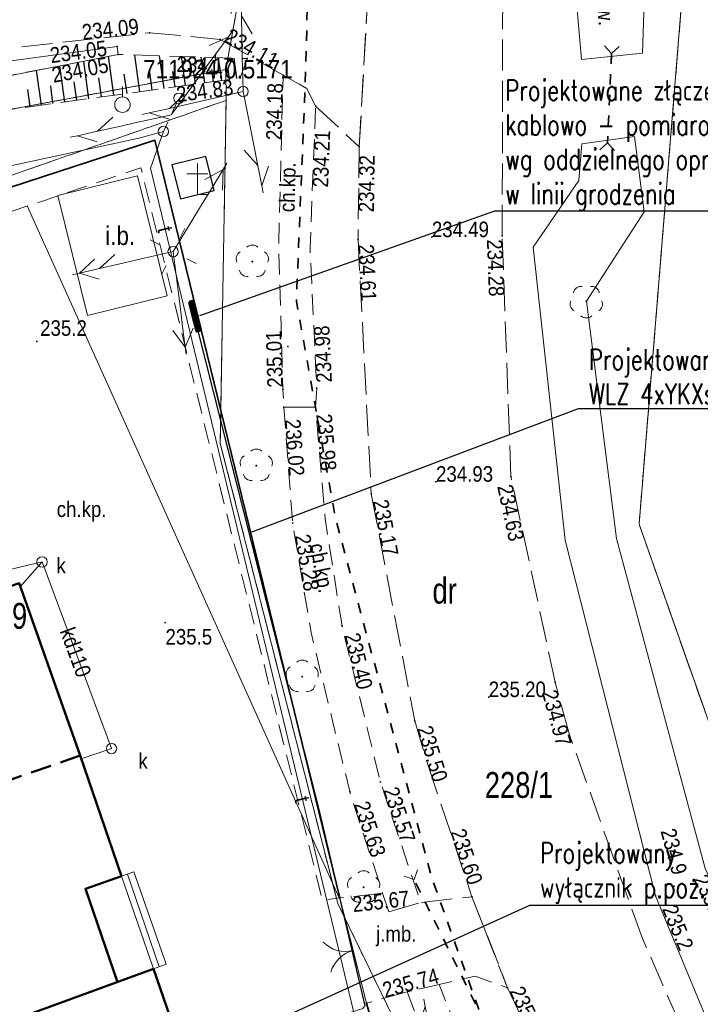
# Model space of a CAD drawing. Header units: metres. Extents: x 7529094 to 7529306, y 5515664 to 5515813.
# Tile 6 of 8: x 7529202 to 7529235, y 5515712 to 5515759. Entities that reach past the tile are written whole.
import ezdxf
from ezdxf import colors
from ezdxf.entities.mleader import LeaderData, LeaderLine
from ezdxf.enums import TextEntityAlignment as Align
from ezdxf.math import Vec2, Vec3

# ---------------------------------------------------------------- set-up
doc = ezdxf.new("R2010")
doc.units = ezdxf.units.M
doc.header["$MEASUREMENT"] = 0
for name, pattern in [('1.0_0.5', [1.5, 1, -0.5]), ('1.5_0.5', [2, 1.5, -0.5]), ('218-500', [1, 0.5, -0.5]), ('219-500', [0]), ('ib05_500', [1, 0.5, -0.5]), ('ktok02-500', [0]), ('mz1.0_0.5', [1.5, 1, -0.5]), ('mz1.25_0.5', [1.75, 1.25, -0.5]), ('sm05_500', [1, 0.5, -0.5])]:
    doc.linetypes.add(name, pattern=pattern)
doc.layers.get('0').update_dxf_attribs({"color": 250, "linetype": 'CONTINUOUS', "lineweight": 5})
for name, color, linetype in [('000 Inne (niezydentyfikowane)', 7, 'CONTINUOUS'), ('131-Punkt osnowy pomiarowej', 7, 'CONTINUOUS'), ('131-Punkt osnowy pomiarowej-Atr103', 7, 'CONTINUOUS'), ('210-Oznaczenie użytku', 7, 'CONTINUOUS'), ('211-Nr działki', 7, 'CONTINUOUS'), ('217-Granica konturu klasyfikcyjnego', 7, 'CONTINUOUS'), ('218-Granica użytku', 7, 'CONTINUOUS'), ('219-Linia granicy', 7, 'CONTINUOUS'), ('312-Budynek (powierzchnia)', 7, 'CONTINUOUS'), ('312-Numer ewidencyjny budynku', 7, 'CONTINUOUS'), ('352-schody (powierzchnia)', 7, 'CONTINUOUS'), ('brama (linia)', 7, 'CONTINUOUS'), ('brama (linia) - symbol', 7, 'CONTINUOUS'), ('chodnik (powierzchnia)', 7, 'CONTINUOUS'), ('chodnik (powierzchnia)-Atr17', 7, 'CONTINUOUS'), ('drzewo liściaste (punkt)', 7, 'CONTINUOUS'), ('E_Elektryka', 1, 'CONTINUOUS'), ('E_Gniazda', 1, 'CONTINUOUS'), ('figura  kapliczka lub krzyż przydrożny (powierzchnia)', 7, 'CONTINUOUS'), ('figura  kapliczka lub krzyż przydrożny (powierzchnia) - symbol', 7, 'CONTINUOUS'), ('inna budowla (powierzchnia)', 7, 'CONTINUOUS'), ('inna budowla (powierzchnia)-Atr17', 7, 'CONTINUOUS'), ('jezdnia (powierzchnia)', 7, 'CONTINUOUS'), ('jezdnia (powierzchnia)-Atr17', 7, 'CONTINUOUS'), ('latarnia na słupie lub maszcie (punkt)', 7, 'CONTINUOUS'), ('ogrodzenie trwałe (linia)', 7, 'CONTINUOUS'), ('przepust (linia)', 7, 'CONTINUOUS'), ('przepust (linia) - symbol', 7, 'CONTINUOUS'), ('przewód elektroenergetyczny niskiego napięcia (linia) - symbol', 7, 'CONTINUOUS'), ('przewód kanalizacyjny (linia)', 7, 'CONTINUOUS'), ('przewód kanalizacyjny (linia)-Atr1', 7, 'CONTINUOUS'), ('przewód telekomunikacyjny (linia)', 7, 'CONTINUOUS'), ('przewód telekomunikacyjny (linia) - symbol', 7, 'CONTINUOUS'), ('przewód telekomunikacyjny (linia)-Atr1', 7, 'CONTINUOUS'), ('punkt wysokościowy naturalny', 7, 'CONTINUOUS'), ('punkt wysokościowy naturalny-Atr2', 7, 'CONTINUOUS'), ('punkt wysokościowy sztuczny', 7, 'CONTINUOUS'), ('punkt wysokościowy sztuczny-Atr2', 7, 'CONTINUOUS'), ('rów przydrożny (powierzchnia)', 7, 'CONTINUOUS'), ('rów przydrożny (powierzchnia)-Atr17', 7, 'CONTINUOUS'), ('skarpa nieumocniona (powierzchnia)', 7, 'CONTINUOUS'), ('słup (punkt)', 7, 'CONTINUOUS'), ('słup łączony (linia)', 7, 'CONTINUOUS'), ('słup łączony (linia) - symbol', 7, 'CONTINUOUS'), ('właz okrągły - siec kanalizacyjna (punkt)', 7, 'CONTINUOUS'), ('właz okrągły - siec kanalizacyjna (punkt)-Atr17', 7, 'CONTINUOUS')]:
    doc.layers.add(name, color=color, linetype=linetype)
doc.styles.get("Standard").update_dxf_attribs({"font": 'Working1250', "width": 0.75})
doc.linetypes.add('902-500', pattern='A,3.75,0,[1,ksztalty.shx,S=0.5,R=0,X=0,Y=0],3.75', length=7.5)

# ---------------------------------------------------------------- blocks, each defined once
blk = doc.blocks.new('IB05')
at = {"color": 0, "linetype": 'Continuous', "lineweight": 13}
for q in [(0.354, 0.354), (0.354, -0.354)]:
    blk.add_line((0, 0), q, dxfattribs=at)
blk = doc.blocks.new('OP021')
at = {"linetype": 'Continuous', "lineweight": 13}
h = blk.add_hatch(color=0, dxfattribs=at)
edge = h.paths.add_edge_path()
edge.add_arc((0, 0), 0.05, 0, 360)
at = {"color": 0, "linetype": 'Continuous', "lineweight": 13}
for centre, start, end in [((0, 0.4), 49.272, 130.728), ((-0.38, 0.124), 121.308, 202.548), ((0.38, 0.124), 337.452, 58.692), ((-0.235, -0.324), 193.221, 274.871), ((0.235, -0.324), 265.129, 346.779)]:
    blk.add_arc(centre, 0.4, start, end, dxfattribs=at)
blk = doc.blocks.new('US22')
at = {"color": 0, "linetype": 'Continuous', "lineweight": 13}
blk.add_circle((0, 0), 0.25, dxfattribs=at)
blk = doc.blocks.new('SM011')
at = {"color": 0, "linetype": 'Continuous', "lineweight": 13}
for p, q in [((-0.53, 0.531), (-0.883, 0.884)), ((0.531, 0.531), (0.884, 0.884)), ((-0.53, -0.53), (-0.883, -0.883)), ((0.531, -0.53), (0.884, -0.883))]:
    blk.add_line(p, q, dxfattribs=at)
blk = doc.blocks.new('OK02')
at = {"color": 0, "linetype": 'Continuous', "lineweight": 0}
for centre, start, end in [((-1.5, 0), 0, 60), ((1.5, 0), 120, 180)]:
    blk.add_arc(centre, 1.5, start, end, dxfattribs=at)
blk = doc.blocks.new('OO01')
at = {"color": 0, "linetype": 'Continuous', "lineweight": 13}
for p, q in [((0, 1), (0, 1.5)), ((0, 1), (-0.5, 1)), ((0, 0), (0, 1)), ((0, 1), (0.5, 1)), ((0, 0), (0.5, 0))]:
    blk.add_line(p, q, dxfattribs=at)
blk = doc.blocks.new('PT01')
at = {"color": 0, "linetype": 'Continuous', "lineweight": 13}
for p, q in [((4.65, 0), (3.784, 0.5)), ((0.65, 0), (0, 0)), ((0.65, 0), (1.65, 0)), ((1.65, 0), (2.65, 0)), ((2.65, 0), (3.65, 0)), ((3.65, 0), (2.784, -0.5)), ((3.65, 0), (4.65, 0)), ((4.65, 0), (5, 0))]:
    blk.add_line(p, q, dxfattribs=at)
blk = doc.blocks.new('PE04')
at = {"color": 0, "linetype": 'Continuous', "lineweight": 13}
for p, q in [((4.65, 0), (3.784, 0.5)), ((0.65, 0), (0, 0)), ((0.65, 0), (1.65, 0)), ((1.65, 0), (2.65, 0)), ((2.65, 0), (3.65, 0)), ((3.65, 0), (4.65, 0)), ((4.65, 0), (3.784, -0.5)), ((4.65, 0), (5, 0))]:
    blk.add_line(p, q, dxfattribs=at)
blk = doc.blocks.new('SM05')
at = {"color": 0, "linetype": 'Continuous', "lineweight": 13}
blk.add_circle((0, 0), 0.25, dxfattribs=at)
blk = doc.blocks.new('SM04')
at = {"color": 0, "linetype": 'Continuous', "lineweight": 13}
blk.add_circle((0, 0), 0.25, dxfattribs=at)
blk = doc.blocks.new('PW01')
at = {"linetype": 'Continuous', "lineweight": 13}
h = blk.add_hatch(color=0, dxfattribs=at)
edge = h.paths.add_edge_path()
edge.add_arc((0, 0), 0.045, 0, 360)
blk = doc.blocks.new('PW02')
at = {"linetype": 'Continuous', "lineweight": 13}
h = blk.add_hatch(color=0, dxfattribs=at)
edge = h.paths.add_edge_path()
edge.add_arc((0, 0), 0.045, 0, 360)
blk = doc.blocks.new('131')
at = {"color": 0, "linetype": 'Continuous', "lineweight": 13}
blk.add_line((0, 0.375), (0, 0.875), dxfattribs=at)
blk.add_circle((0, 0), 0.375, dxfattribs=at)

msp = doc.modelspace()

# ---------------------------------------------------------------- hatches: boundary and pattern name
at = {"layer": 'E_Elektryka', "lineweight": 50}
h = msp.add_hatch(dxfattribs=at)
h.set_pattern_fill('ANSI31', color=1, scale=0.00131, angle=104.2333)
h.set_pattern_definition([(149.2333239, (7528985.13082695, 5515583.32670574), (-8.377849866e-05, -0.00014072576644), [])])
h.paths.add_polyline_path([(7529210.669, 5515745.598), (7529211.035, 5515744.155), (7529211.267, 5515744.213), (7529210.901, 5515745.657)])

# ---------------------------------------------------------------- linework, layer by layer
at = {"linetype": 'Continuous'}
msp.add_line((7529202.853, 5515750.239), (7529218.005, 5515716.636), dxfattribs=at)
at = {"layer": '000 Inne (niezydentyfikowane)', "color": 7, "linetype": 'Continuous', "lineweight": 25, "flags": 128}
for points in [[(7529207.05, 5515755.58), (7529206.79, 5515757.46)], [(7529208.3, 5515755.75), (7529208.06, 5515757.52)], [(7529209.47, 5515755.91), (7529209.25, 5515757.49)], [(7529210.51, 5515756.05), (7529210.32, 5515757.45)], [(7529204.67, 5515755.25), (7529204.43, 5515757)], [(7529205.84, 5515755.41), (7529205.59, 5515757.23)], [(7529211.44, 5515756.18), (7529211.27, 5515757.42)], [(7529212.26, 5515756.29), (7529212.11, 5515757.39)], [(7529212.99, 5515756.39), (7529212.86, 5515757.37)], [(7529203.54, 5515755.1), (7529203.31, 5515756.78)], [(7529207.68, 5515755.66), (7529207.55, 5515756.6)], [(7529208.9, 5515755.83), (7529208.79, 5515756.67)], [(7529210.01, 5515755.98), (7529209.9, 5515756.72)], [(7529210.99, 5515756.12), (7529210.9, 5515756.78)], [(7529211.86, 5515756.23), (7529211.78, 5515756.82)], [(7529212.64, 5515756.34), (7529212.57, 5515756.86)], [(7529204.1, 5515755.18), (7529203.99, 5515756.03)], [(7529205.25, 5515755.33), (7529205.13, 5515756.22)], [(7529206.44, 5515755.5), (7529206.31, 5515756.42)], [(7529203, 5515755.03), (7529202.88, 5515755.85)]]:
    msp.add_lwpolyline(points, dxfattribs=at)
at = {"layer": '217-Granica konturu klasyfikcyjnego', "color": 7, "linetype": '1.5_0.5', "lineweight": 18, "flags": 128}
for points in [[(7529234.82, 5515764.01), (7529232.44, 5515734.85)], [(7529212.46, 5515756.83), (7529188, 5515752.29)], [(7529212.47, 5515755.33), (7529212.46, 5515756.83)], [(7529157.68, 5515736.22), (7529212.47, 5515755.33)], [(7529232.44, 5515734.85), (7529239.15, 5515715.8)]]:
    msp.add_lwpolyline(points, dxfattribs=at)
at = {"layer": '218-Granica użytku', "color": 7, "linetype": '218-500', "lineweight": 18, "flags": 128}
for points in [[(7529212.46, 5515756.83), (7529214.18, 5515766.41)], [(7529214.18, 5515766.41), (7529212.46, 5515756.83)], [(7529234.82, 5515764.01), (7529232.44, 5515734.85)], [(7529232.44, 5515734.85), (7529234.82, 5515764.01)], [(7529188, 5515752.29), (7529212.46, 5515756.83)], [(7529212.46, 5515756.83), (7529188, 5515752.29)], [(7529212.47, 5515755.33), (7529212.46, 5515756.83)], [(7529212.46, 5515756.83), (7529212.47, 5515755.33)], [(7529212.47, 5515755.33), (7529157.68, 5515736.22)], [(7529157.68, 5515736.22), (7529212.47, 5515755.33)], [(7529212.19, 5515738.74), (7529212.47, 5515755.33)], [(7529212.47, 5515755.33), (7529212.19, 5515738.74)], [(7529217.87, 5515716.51), (7529212.19, 5515738.74)], [(7529212.19, 5515738.74), (7529217.87, 5515716.51)], [(7529221.29, 5515709.48), (7529217.87, 5515716.51)], [(7529217.87, 5515716.51), (7529221.29, 5515709.48)]]:
    msp.add_lwpolyline(points, dxfattribs=at)
at = {"layer": '218-Granica użytku', "color": 7, "linetype": '218-500', "lineweight": 18}
for points in [[(7529232.44, 5515734.85), (7529239.023, 5515716.162)], [(7529239.023, 5515716.162), (7529232.44, 5515734.85)]]:
    msp.add_lwpolyline(points, dxfattribs=at)
at = {"layer": '219-Linia granicy', "color": 7, "linetype": '219-500', "lineweight": 18, "flags": 128}
for points in [[(7529212.46, 5515756.83), (7529214.18, 5515766.41)], [(7529234.82, 5515764.01), (7529232.44, 5515734.85)], [(7529188, 5515752.29), (7529212.46, 5515756.83)], [(7529212.47, 5515755.33), (7529212.46, 5515756.83)], [(7529212.47, 5515755.33), (7529212.19, 5515738.74)], [(7529212.19, 5515738.74), (7529217.87, 5515716.51)], [(7529232.44, 5515734.85), (7529239.15, 5515715.8)], [(7529217.87, 5515716.51), (7529221.29, 5515709.48)]]:
    msp.add_lwpolyline(points, dxfattribs=at)
at = {"layer": '312-Budynek (powierzchnia)', "color": 6, "linetype": 'Continuous', "lineweight": 50, "flags": 128}
for points in [[(7529205.41, 5515723.66), (7529202.46, 5515732), (7529188.33, 5515727.1), (7529190.79, 5515720.33)], [(7529207.42, 5515717.83), (7529205.41, 5515723.66)], [(7529207.42, 5515717.83), (7529205.67, 5515717.23), (7529207.22, 5515712.72)], [(7529195.16, 5515708.32), (7529196.74, 5515703.95), (7529210.57, 5515708.69), (7529208.96, 5515713.36)], [(7529196.73, 5515708.89), (7529208.96, 5515713.36)]]:
    msp.add_lwpolyline(points, dxfattribs=at)
at = {"layer": '312-Budynek (powierzchnia)', "color": 6, "linetype": '1.0_0.5', "lineweight": 50, "flags": 128}
msp.add_lwpolyline([(7529205.41, 5515723.66), (7529192.93, 5515719.34)], dxfattribs=at)
at = {"layer": '312-Budynek (powierzchnia)', "color": 6, "linetype": 'Continuous', "lineweight": 50, "flags": 128}
msp.add_lwpolyline([(7529207.42, 5515717.83), (7529207.42, 5515717.83)], close=True, dxfattribs=at)
at = {"layer": '312-Budynek (powierzchnia)', "color": 6, "linetype": 'Continuous', "lineweight": 13, "flags": 128}
msp.add_lwpolyline([(7529207.7, 5515717.93), (7529209.24, 5515713.46)], dxfattribs=at)
at = {"layer": '352-schody (powierzchnia)', "color": 7, "linetype": 'Continuous', "lineweight": 18, "flags": 128}
msp.add_lwpolyline([(7529207.42, 5515717.83), (7529208.01, 5515718.05), (7529209.57, 5515713.58), (7529208.96, 5515713.36)], close=True, dxfattribs=at)
at = {"layer": '352-schody (powierzchnia)', "color": 6, "linetype": 'Continuous', "lineweight": 18, "flags": 128}
msp.add_lwpolyline([(7529207.42, 5515717.83), (7529208.01, 5515718.05), (7529209.57, 5515713.58), (7529208.96, 5515713.36)], close=True, dxfattribs=at)
at = {"layer": 'brama (linia)', "color": 7, "linetype": 'ktok02-500', "lineweight": 18, "flags": 128}
msp.add_lwpolyline([(7529219.26, 5515711.7), (7529217.97, 5515716.78)], dxfattribs=at)
at = {"layer": 'chodnik (powierzchnia)', "color": 7, "linetype": 'mz1.0_0.5', "lineweight": 18, "flags": 128}
for points in [[(7529215.26, 5515740.5), (7529216.8, 5515740.51), (7529216.85, 5515741.42), (7529216.53, 5515748.19), (7529216.8, 5515755.05), (7529216.38, 5515755.9), (7529215.23, 5515756.55), (7529215.01, 5515748.27), (7529215.22, 5515741.36)], [(7529179.58, 5515736.87), (7529183.24, 5515726.22), (7529185.7, 5515727.07), (7529194.37, 5515703.27), (7529195.95, 5515702.34), (7529212.09, 5515707.87), (7529211.76, 5515708.78), (7529215.25, 5515710.28), (7529219.09, 5515711.44), (7529219.26, 5515711.7), (7529217.97, 5515716.78), (7529217.13, 5515716.68), (7529208.35, 5515752.07), (7529182.62, 5515743.4), (7529184.26, 5515738.49)], [(7529215.26, 5515740.5), (7529215.69, 5515734.9), (7529216.58, 5515729.61), (7529218.45, 5515721.92), (7529220.04, 5515717.01), (7529220.34, 5515716.11), (7529221.88, 5515716.56), (7529219.93, 5515722.39), (7529218.08, 5515729.92), (7529217.26, 5515735.12), (7529216.8, 5515740.51)]]:
    msp.add_lwpolyline(points, close=True, dxfattribs=at)
at = {"layer": 'chodnik (powierzchnia)', "color": 7, "linetype": 'mz1.0_0.5', "lineweight": 18}
msp.add_lwpolyline([(7529233.488, 5515689.893), (7529231.96, 5515692.96), (7529228.74, 5515699.46), (7529223.64, 5515710.42), (7529222.77, 5515712.6), (7529221.22, 5515712.24), (7529222.21, 5515709.73), (7529227.28, 5515698.86), (7529230.5, 5515692.3), (7529231.702, 5515689.893)], dxfattribs=at)
at = {"layer": 'E_Elektryka', "linetype": 'Continuous'}
for p, q in [((7529211.103, 5515744.191), (7529216.99, 5515720.922)), ((7529216.99, 5515720.922), (7529219.175, 5515711.57))]:
    msp.add_line(p, q, dxfattribs=at)
at = {"layer": 'figura  kapliczka lub krzyż przydrożny (powierzchnia)', "color": 7, "linetype": 'Continuous', "lineweight": 25, "flags": 128}
msp.add_lwpolyline([(7529210.26, 5515750.57), (7529211.9, 5515750.98), (7529211.49, 5515752.62), (7529209.85, 5515752.21)], close=True, dxfattribs=at)
at = {"layer": 'inna budowla (powierzchnia)', "color": 6, "linetype": 'Continuous', "lineweight": 18, "flags": 128}
msp.add_lwpolyline([(7529204.34, 5515750.73), (7529205.77, 5515744.93), (7529209.62, 5515745.88), (7529208.19, 5515751.68)], close=True, dxfattribs=at)
at = {"layer": 'jezdnia (powierzchnia)', "color": 7, "linetype": '1.5_0.5', "lineweight": 18}
for points in [[(7529219.008, 5515786.493), (7529219.18, 5515783.08), (7529219.23, 5515770.45), (7529219.13, 5515769.08), (7529219.33, 5515760.52), (7529218.91, 5515753.09), (7529218.85, 5515748.61), (7529219.49, 5515736.32), (7529221.59, 5515725.34), (7529222.22, 5515723.23), (7529224.36, 5515716.84), (7529226.08, 5515712.44), (7529231.69, 5515700.62), (7529234.98, 5515694.26), (7529237.153, 5515689.893)], [(7529239.023, 5515700.355), (7529237.61, 5515703.38), (7529232.6, 5515714.83), (7529229.07, 5515724.67), (7529228.38, 5515727.21), (7529226.24, 5515737.15), (7529225.82, 5515748.78), (7529225.86, 5515767.95), (7529226.25, 5515786.42), (7529226.305, 5515786.493)], [(7529094.152, 5515736.745), (7529099.83, 5515737.1), (7529115.39, 5515738.02), (7529129.04, 5515739.27), (7529140.84, 5515741.53), (7529150.03, 5515744.19), (7529156.42, 5515746.31), (7529166.16, 5515749.42), (7529177.57, 5515752.92), (7529182.37, 5515754.18), (7529188.33, 5515755.55), (7529198.61, 5515757.49), (7529208.77, 5515758.6), (7529212.18, 5515758.28), (7529215.23, 5515756.55), (7529216.38, 5515755.9), (7529216.8, 5515755.05), (7529218.91, 5515753.09), (7529219.33, 5515760.52)]]:
    msp.add_lwpolyline(points, dxfattribs=at)
at = {"layer": 'jezdnia (powierzchnia)', "color": 7, "linetype": '1.5_0.5', "lineweight": 18, "flags": 128}
msp.add_lwpolyline([(7529217.97, 5515716.78), (7529219.26, 5515711.7), (7529221.22, 5515712.24), (7529222.77, 5515712.6), (7529224.51, 5515713), (7529226.08, 5515712.44), (7529224.36, 5515716.84), (7529221.88, 5515716.56), (7529220.34, 5515716.11), (7529220.04, 5515717.01)], close=True, dxfattribs=at)
at = {"layer": 'ogrodzenie trwałe (linia)', "color": 7, "linetype": '902-500', "lineweight": 35, "flags": 128}
for points in [[(7529183.87, 5515745.25), (7529185.66, 5515745.78), (7529209.02, 5515753.41), (7529217.97, 5515716.78)], [(7529219.26, 5515711.7), (7529220.21, 5515708.27), (7529195.11, 5515701.94), (7529186.25, 5515699.92), (7529178.62, 5515698.27), (7529147.77, 5515691.31), (7529146.56, 5515717.34)]]:
    msp.add_lwpolyline(points, dxfattribs=at)
at = {"layer": 'przepust (linia)', "color": 7, "linetype": 'ib05_500', "lineweight": 35, "flags": 128}
for points in [[(7529216.61, 5515767.7), (7529216.3, 5515756.23), (7529215.87, 5515745.63), (7529217.76, 5515735.13), (7529222.45, 5515717.65), (7529224.94, 5515710.71)], [(7529231.11, 5515757.59), (7529230.91, 5515753.28)], [(7529224.97, 5515710.77), (7529221.56, 5515717.67)]]:
    msp.add_lwpolyline(points, dxfattribs=at)
at = {"layer": 'przewód kanalizacyjny (linia)', "color": 7, "linetype": 'Continuous', "lineweight": 18, "flags": 128}
for points in [[(7529205.47, 5515723.5), (7529206.93, 5515724), (7529203.57, 5515733.02), (7529187.24, 5515729.15), (7529144.71, 5515716.69), (7529139.92, 5515715.26)], [(7529203.57, 5515733.02), (7529202.52, 5515731.82)]]:
    msp.add_lwpolyline(points, dxfattribs=at)
at = {"layer": 'przewód telekomunikacyjny (linia)', "color": 7, "linetype": 'Continuous', "lineweight": 18, "flags": 128}
for points in [[(7529157.51, 5515739.51), (7529181.12, 5515747.68), (7529208.19, 5515753.48), (7529209.44, 5515753.83)], [(7529209.44, 5515753.83), (7529208.82, 5515752.05), (7529218.72, 5515710.9)]]:
    msp.add_lwpolyline(points, dxfattribs=at)
at = {"layer": 'rów przydrożny (powierzchnia)', "color": 7, "linetype": 'Continuous', "lineweight": 18, "flags": 128}
for points in [[(7529229.66, 5515757.31), (7529232.6, 5515757.61), (7529232.77, 5515762.53), (7529230.81, 5515765.4), (7529228.49, 5515768.36), (7529227.44, 5515764.1), (7529229.28, 5515761.59)], [(7529188.12, 5515754.66), (7529188.15, 5515753.1), (7529199.08, 5515755.96), (7529207.25, 5515757.55), (7529207.2, 5515757.93), (7529198.97, 5515756.83)]]:
    msp.add_lwpolyline(points, close=True, dxfattribs=at)
at = {"layer": 'rów przydrożny (powierzchnia)', "color": 7, "linetype": 'Continuous', "lineweight": 18}
msp.add_lwpolyline([(7529239.023, 5515710.845), (7529238.55, 5515712.13), (7529235.64, 5515718.2), (7529231.34, 5515734.15), (7529229.89, 5515745.62), (7529232.69, 5515749.94), (7529232.21, 5515753.58), (7529229.67, 5515753.23), (7529229.52, 5515751.46), (7529227.31, 5515748.24), (7529228.87, 5515734.08), (7529233.24, 5515716.88), (7529239.023, 5515702.948)], dxfattribs=at)
at = {"layer": 'skarpa nieumocniona (powierzchnia)', "color": 7, "linetype": 'mz1.25_0.5', "lineweight": 18, "flags": 128}
msp.add_lwpolyline([(7529199.28, 5515754.52), (7529213.15, 5515756.41), (7529213.49, 5515757.35), (7529207.25, 5515757.55), (7529199.08, 5515755.96), (7529188.15, 5515753.1), (7529186.45, 5515751.68), (7529183.87, 5515745.25), (7529185.66, 5515745.78), (7529188.24, 5515750.79)], close=True, dxfattribs=at)
msp.add_lwpolyline([(7529199.28, 5515754.52), (7529213.15, 5515756.41), (7529213.49, 5515757.35), (7529207.25, 5515757.55), (7529199.08, 5515755.96), (7529188.15, 5515753.1), (7529186.45, 5515751.68), (7529183.87, 5515745.25), (7529185.66, 5515745.78), (7529188.24, 5515750.79)], close=True, dxfattribs=at)
at = {"layer": 'słup łączony (linia)', "color": 7, "linetype": 'sm05_500', "lineweight": 18, "flags": 128}
msp.add_lwpolyline([(7529209.44, 5515753.83), (7529210.19, 5515755.43)], dxfattribs=at)

# ---------------------------------------------------------------- block references
at = {"layer": '131-Punkt osnowy pomiarowej', "color": 7, "linetype": 'Continuous', "lineweight": 18}
msp.add_blockref('131', (7529207.46, 5515755.12), dxfattribs=at)
at = {"layer": 'brama (linia) - symbol', "color": 7, "linetype": 'Continuous', "lineweight": 18, "rotation": 104.248}
msp.add_blockref('OK02', (7529218.615, 5515714.24), dxfattribs=at)
at = {"layer": 'drzewo liściaste (punkt)', "color": 7, "linetype": 'Continuous', "lineweight": 13}
for p in [(7529213.74, 5515747.54), (7529213.93, 5515737.68), (7529216.15, 5515727.48), (7529219.12, 5515717.3)]:
    msp.add_blockref('OP021', p, dxfattribs=at)
at = {"layer": 'drzewo liściaste (punkt)', "color": 7, "linetype": 'Continuous', "lineweight": 13, "rotation": 180}
msp.add_blockref('OP021', (7529229.89, 5515745.62), dxfattribs=at)
at = {"layer": 'figura  kapliczka lub krzyż przydrożny (powierzchnia) - symbol', "color": 7, "linetype": 'Continuous', "lineweight": 25}
msp.add_blockref('OO01', (7529211.08, 5515750.78), dxfattribs=at)
at = {"layer": 'latarnia na słupie lub maszcie (punkt)', "color": 6, "linetype": 'Continuous', "lineweight": 18, "rotation": 288.038}
msp.add_blockref('SM011', (7529209.91, 5515748.02), dxfattribs=at)
at = {"layer": 'przepust (linia) - symbol', "color": 7, "linetype": 'Continuous', "lineweight": 35}
for p, rotation in [((7529231.11, 5515757.59), 87.34300000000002), ((7529230.91, 5515753.28), 267.343), ((7529221.56, 5515717.67), 116.299)]:
    msp.add_blockref('IB05', p, dxfattribs=dict(at, rotation=rotation))
at = {"layer": 'przewód elektroenergetyczny niskiego napięcia (linia) - symbol', "color": 1, "linetype": 'Continuous', "lineweight": 18}
for rotation in [58.71899999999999, 192.991, 277.22]:
    msp.add_blockref('PE04', (7529209.91, 5515748.02), dxfattribs=dict(at, rotation=rotation))
at = {"layer": 'przewód telekomunikacyjny (linia) - symbol', "color": 30, "linetype": 'Continuous', "lineweight": 18}
for p, rotation in [((7529213.29, 5515755.76), 91.27000000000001), ((7529209.82, 5515754.63), 53.817), ((7529213.29, 5515755.76), 192.909), ((7529213.29, 5515755.76), 281.2690000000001), ((7529209.82, 5515754.63), 192.513), ((7529209.91, 5515748.02), 192.991), ((7529223.01, 5515706.98), 101.269)]:
    msp.add_blockref('PT01', p, dxfattribs=dict(at, rotation=rotation))
at = {"layer": 'punkt wysokościowy naturalny', "color": 7, "linetype": 'Continuous', "lineweight": 13, "rotation": 180}
for p in [(7529203.32, 5515743.68), (7529215.46, 5515743.43), (7529209.52, 5515730.09)]:
    msp.add_blockref('PW01', p, dxfattribs=at)
at = {"layer": 'punkt wysokościowy naturalny', "color": 7, "linetype": 'Continuous', "lineweight": 13}
for p in [(7529234.13, 5515717.35), (7529233.24, 5515716.88)]:
    msp.add_blockref('PW01', p, dxfattribs=at)
at = {"layer": 'punkt wysokościowy sztuczny', "color": 7, "linetype": 'Continuous', "lineweight": 13}
for p in [(7529208.77, 5515758.6), (7529207.2, 5515757.93), (7529212.18, 5515758.28), (7529207.25, 5515757.55), (7529213.49, 5515757.35), (7529215.23, 5515756.55), (7529213.15, 5515756.41), (7529216.8, 5515755.05), (7529218.91, 5515753.09), (7529218.85, 5515748.61), (7529222.42, 5515748.72), (7529225.82, 5515748.78), (7529215.22, 5515741.36), (7529216.85, 5515741.42), (7529215.26, 5515740.5), (7529216.8, 5515740.51), (7529226.24, 5515737.15), (7529222.62, 5515736.9), (7529219.49, 5515736.32), (7529215.69, 5515734.9), (7529218.08, 5515729.92), (7529228.38, 5515727.21), (7529225.17, 5515726.49), (7529221.59, 5515725.34), (7529219.93, 5515722.39), (7529218.45, 5515721.92), (7529217.97, 5515716.78), (7529224.36, 5515716.84), (7529226.08, 5515712.44), (7529219.26, 5515711.7)]:
    msp.add_blockref('PW02', p, dxfattribs=at)
at = {"layer": 'słup (punkt)', "color": 7, "linetype": 'Continuous', "lineweight": 18, "rotation": 180}
msp.add_blockref('SM04', (7529213.29, 5515755.76), dxfattribs=at)
at = {"layer": 'słup (punkt)', "color": 6, "linetype": 'Continuous', "lineweight": 18}
msp.add_blockref('SM04', (7529209.91, 5515748.02), dxfattribs=at)
at = {"layer": 'słup łączony (linia) - symbol', "color": 7, "linetype": 'Continuous', "lineweight": 18}
for p in [(7529210.19, 5515755.43), (7529209.44, 5515753.83)]:
    msp.add_blockref('SM05', p, dxfattribs=at)
at = {"layer": 'właz okrągły - siec kanalizacyjna (punkt)', "color": 7, "linetype": 'Continuous', "lineweight": 18}
for p in [(7529203.57, 5515733.02), (7529206.93, 5515724)]:
    msp.add_blockref('US22', p, dxfattribs=at)

# ---------------------------------------------------------------- texts
at = {"layer": '131-Punkt osnowy pomiarowej-Atr103', "color": 7, "width": 0.9}
msp.add_text('711924.0.5171', height=0.9, dxfattribs=at).set_placement((7529208.46, 5515756.12), align=Align.BOTTOM_LEFT)
at = {"layer": '210-Oznaczenie użytku', "color": 7, "linetype": 'Continuous', "lineweight": 18, "width": 0.79}
msp.add_text('dr', height=1.25, dxfattribs=at).set_placement((7529222.45, 5515731.01))
at = {"layer": '211-Nr działki', "color": 7, "linetype": 'Continuous', "lineweight": 18, "width": 0.79}
msp.add_text('228/1', height=1.25, dxfattribs=at).set_placement((7529224.98, 5515721.62))
at = {"layer": '312-Numer ewidencyjny budynku', "color": 6, "linetype": 'Continuous', "lineweight": 13, "width": 0.79}
msp.add_text('199', height=1.25, dxfattribs=at).set_placement((7529200.65, 5515729.79))
at = {"layer": 'chodnik (powierzchnia)-Atr17', "color": 7, "width": 0.9}
for rotation, p in [(88.478, (7529215.78, 5515749.92)), (281.269, (7529216.49, 5515733.84))]:
    msp.add_text('ch.kp.', height=0.75, rotation=rotation, dxfattribs=at).set_placement(p)
msp.add_text('ch.kp.', height=0.75, dxfattribs=at).set_placement((7529204.28, 5515735.57), align=Align.MIDDLE_LEFT)
at = {"layer": 'inna budowla (powierzchnia)-Atr17', "color": 7, "width": 0.9}
msp.add_text('i.b.', height=0.9, dxfattribs=at).set_placement((7529206.63, 5515748.34))
at = {"layer": 'jezdnia (powierzchnia)-Atr17', "color": 7, "width": 0.9}
msp.add_text('j.mb.', height=0.75, dxfattribs=at).set_placement((7529219.72, 5515714.67))
at = {"layer": 'przewód kanalizacyjny (linia)-Atr1', "color": 7, "width": 0.9}
msp.add_text('kd110', height=0.75, rotation=-69.569, dxfattribs=at).set_placement((7529204.77, 5515729.81), align=Align.MIDDLE_LEFT)
at = {"layer": 'przewód telekomunikacyjny (linia)-Atr1', "color": 7, "width": 0.9}
for p in [(7529209.5, 5515749.22), (7529216.13, 5515721.67)]:
    msp.add_text('t', height=0.75, rotation=-76.473, dxfattribs=at).set_placement(p, align=Align.MIDDLE_LEFT)
at = {"layer": 'punkt wysokościowy naturalny-Atr2', "color": 7, "width": 0.9}
for s, p in [('235.2', (7529203.48, 5515743.95)), ('235.5', (7529209.54, 5515729.03))]:
    msp.add_text(s, height=0.75, dxfattribs=at).set_placement(p)
for s, rotation, p in [('234.9', 285.088, (7529233.47, 5515720.02)), ('235.2', 292.541, (7529233.54, 5515716.25))]:
    msp.add_text(s, height=0.75, rotation=rotation, dxfattribs=at).set_placement(p)
msp.add_text('235.5', height=0.75, rotation=295.613, dxfattribs=at).set_placement((7529235.73, 5515718.01), align=Align.TOP_LEFT)
at = {"layer": 'punkt wysokościowy sztuczny-Atr2', "color": 7, "width": 0.9}
for s, rotation, p in [('234.09', 6.235, (7529205.54, 5515758.25)), ('234.11', 330.437, (7529212.33, 5515758.2)), ('234.18', 88.478, (7529215.15, 5515753.4)), ('234.61', 272.981, (7529218.86, 5515748.36)), ('235.01', 91.74, (7529215.22, 5515741.46)), ('236.02', 274.391, (7529215.31, 5515739.9)), ('235.98', 274.878, (7529216.83, 5515740.15)), ('235.17', 280.827, (7529219.56, 5515735.96)), ('235.28', 279.55, (7529215.79, 5515734.29)), ('235.40', 283.803, (7529218.19, 5515729.48)), ('235.50', 286.624, (7529221.7, 5515724.97)), ('235.57', 288.493, (7529220.06, 5515721.99)), ('235.63', 287.943, (7529218.65, 5515721.31)), ('235.60', 288.515, (7529223.31, 5515719.97)), ('235.74', 15.403, (7529220.16, 5515711.95)), ('235.62', 295.39, (7529226.15, 5515712.28))]:
    msp.add_text(s, height=0.75, rotation=rotation, dxfattribs=at).set_placement(p)
msp.add_text('234.05', height=0.75, rotation=7.612, dxfattribs=at).set_placement((7529203.96, 5515757.5), align=Align.MIDDLE_LEFT)
for s, rotation, p in [('234.17', 358.164, (7529210.09, 5515757.46)), ('234.05', 11.013, (7529203.98, 5515756.91)), ('234.83', 7.76, (7529210.02, 5515755.98)), ('234.21', 87.746, (7529216.65, 5515751.14)), ('234.32', 89.232, (7529218.87, 5515749.93)), ('234.28', 272.068, (7529225.83, 5515748.63)), ('234.98', 92.706, (7529216.84, 5515741.67)), ('234.63', 282.15, (7529226.31, 5515736.83)), ('234.97', 285.198, (7529228.46, 5515726.91)), ('235.67', 6.34, (7529218.54, 5515716.84))]:
    msp.add_text(s, height=0.75, rotation=rotation, dxfattribs=at).set_placement(p, align=Align.TOP_LEFT)
for s, p in [('234.49', (7529222.42, 5515748.72)), ('234.93', (7529222.62, 5515736.9)), ('235.20', (7529225.17, 5515726.49))]:
    msp.add_text(s, height=0.75, dxfattribs=at).set_placement(p)
at = {"layer": 'rów przydrożny (powierzchnia)-Atr17', "color": 7, "width": 0.9}
msp.add_text('w.', height=0.75, rotation=275.074, dxfattribs=at).set_placement((7529230.41, 5515759.81))
at = {"layer": 'właz okrągły - siec kanalizacyjna (punkt)-Atr17', "color": 7, "width": 0.9}
msp.add_text('k', height=0.75, dxfattribs=at).set_placement((7529204.27, 5515732.85), align=Align.MIDDLE_LEFT)
msp.add_text('k', height=0.75, dxfattribs=at).set_placement((7529208.23, 5515723.03))

# ---------------------------------------------------------------- leaders
at = {"layer": 'E_Gniazda', "color": 30, "linetype": 'ByBlock', "lineweight": -3, "ltscale": 20}
ml = msp.add_multileader_mtext('Standard', dxfattribs=at)
ml.set_content('{\\Fsimplex|c0;Projektowane złącze\\Pkablowo - pomiarowe\\Pwg oddzielnego opracowania\\Pw linii grodzenia}', color=30)
ml.set_leader_properties()
ml.build(insert=Vec2(0, 0))
ml.multileader.update_dxf_attribs({"text_left_attachment_type": 5, "text_right_attachment_type": 5, "dogleg_length": 0.4, "arrow_head_size": 0.2})
ctx = ml.context
ctx.base_point, ctx.char_height, ctx.arrow_head_size, ctx.landing_gap_size, ctx.plane_origin = Vec3(7529225.869, 5515749.989), 1, 0.2, 0.1, Vec3(7529290.219, 5515735.885)
ctx.left_attachment, ctx.right_attachment = 5, 5
notes = []
notes.append((ctx, [(0, (1, 1, 0), (7529225.469, 5515749.989), (1, 0), 0.4, [(6, [(7529211.101, 5515744.893)], 0, [])])]))
ctx.mtext.insert, ctx.mtext.flow_direction = Vec3(7529225.969, 5515756.322), 5
ml = msp.add_multileader_mtext('Standard', dxfattribs=at)
ml.set_content('{\\Fsimplex|c0;Projektowany\\PWLZ 4xYKXs 1x150mm2}', color=30)
ml.set_leader_properties()
ml.build(insert=Vec2(0, 0))
ml.multileader.update_dxf_attribs({"text_left_attachment_type": 5, "text_right_attachment_type": 5, "dogleg_length": 0.4, "arrow_head_size": 0.2})
ctx = ml.context
ctx.base_point, ctx.char_height, ctx.arrow_head_size, ctx.landing_gap_size, ctx.plane_origin = Vec3(7529229.916, 5515740.441), 1, 0.2, 0.1, Vec3(7529294.265, 5515726.337)
ctx.left_attachment, ctx.right_attachment = 5, 5
notes.append((ctx, [(0, (1, 1, 0), (7529229.516, 5515740.441), (1, 0), 0.4, [(6, [(7529213.575, 5515734.422)], 0, [])])]))
ctx.mtext.insert, ctx.mtext.flow_direction = Vec3(7529230.016, 5515743.307), 5
ml = msp.add_multileader_mtext('Standard', dxfattribs=at)
ml.set_content('{\\Fsimplex|c0;Projektowany\\Pwyłącznik p.poż.}', color=30)
ml.set_leader_properties()
ml.build(insert=Vec2(0, 0))
ml.multileader.update_dxf_attribs({"text_left_attachment_type": 5, "text_right_attachment_type": 5, "dogleg_length": 0.4, "arrow_head_size": 0.2})
ctx = ml.context
ctx.base_point, ctx.char_height, ctx.arrow_head_size, ctx.landing_gap_size, ctx.plane_origin = Vec3(7529227.549, 5515716.433), 1, 0.2, 0.1, Vec3(7529293.153, 5515700.963)
ctx.left_attachment, ctx.right_attachment = 5, 5
notes.append((ctx, [(0, (1, 1, 0), (7529227.149, 5515716.433), (1, 0), 0.4, [(6, [(7529208.874, 5515708.141)], 0, [])])]))
ctx.mtext.insert, ctx.mtext.flow_direction = Vec3(7529227.649, 5515719.457), 5
for ctx, leaders in notes:
    for number, flags, end, landing, length, lines in leaders:
        leader = LeaderData()
        leader.index, (leader.has_last_leader_line, leader.has_dogleg_vector, leader.attachment_direction) = number, flags
        leader.last_leader_point, leader.dogleg_vector, leader.dogleg_length = Vec3(end), Vec3(landing), length
        for number, points, colour, breaks in lines:
            line = LeaderLine()
            line.index, line.vertices, line.color, line.breaks = number, Vec3.list(points), colors.encode_raw_color(colour), breaks
            leader.lines.append(line)
        ctx.leaders.append(leader)

doc.saveas('drawing.dxf')
